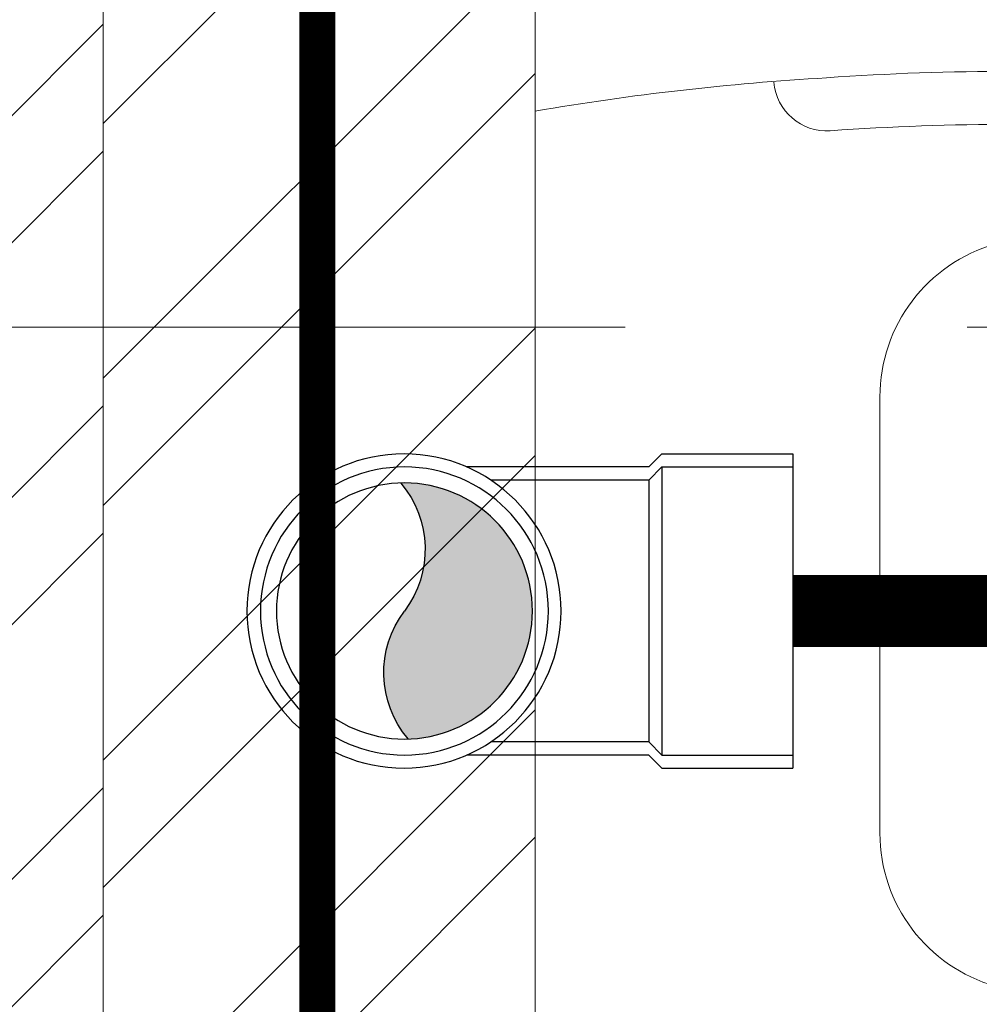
# Model space of a CAD drawing. Header units: inches. Extents: x 105152 to 158499, y 12149 to 30915.
# Tile 188 of 256: x 126756 to 126769, y 21426 to 21440. Entities that reach past the tile are written whole.
import ezdxf

# ---------------------------------------------------------------- set-up
doc = ezdxf.new("R2010")
doc.units = ezdxf.units.IN
doc.header["$MEASUREMENT"] = 0
doc.linetypes.add('HIDDEN', pattern=[0.375, 0.25, -0.125])
for name, color, linetype, lineweight in [('AR - PLAN', 251, 'Continuous', 5), ('BEAM', 173, 'Continuous', 5), ('DRAINAGE ', 7, 'Continuous', 9), ('PD_BRICK WALL_115', 134, 'Continuous', 30), ('PD_FIXTURE', 21, 'Continuous', 25), ('PD_HATCH', 45, 'Continuous', 9), ('PP-Domestic  Cold Water Supply', 5, 'Continuous', 25), ('PP-Soil Pipe', 1, 'Continuous', 25), ('PP-SWP', 1, 'Continuous', 25), ('WATER SUPPLY ', 7, 'Continuous', 9)]:
    doc.layers.add(name, color=color, linetype=linetype, lineweight=lineweight)

# ---------------------------------------------------------------- blocks, each defined once
blk = doc.blocks.new('WATER SUPPLY')
at = {"layer": 'PP-Domestic  Cold Water Supply', "const_width": 0.4999999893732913}
blk.add_lwpolyline([(200.6358141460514, 202.7163609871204), (200.6358141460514, 120.2381348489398)], dxfattribs=at)
blk = doc.blocks.new('PP-WC CONNECTOR BEND')
at = {"lineweight": 30}
h = blk.add_hatch(color=256, dxfattribs=at)
edge = h.paths.add_edge_path()
edge.add_ellipse((-79.84568734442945, 16.06918967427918), major_axis=(19.39290396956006, 18.32186724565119), ratio=1, start_angle=96.33861705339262, end_angle=173.6613829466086, ccw=False)
edge.add_ellipse((-101.1428493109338, 0.0003864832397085), major_axis=(22.89194586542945, -24.23013451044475), ratio=0.9999999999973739, start_angle=-45.00000000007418, end_angle=134.9999999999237, ccw=False)
edge.add_ellipse((-122.4400112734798, -16.0684167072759), major_axis=(18.3218672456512, -19.39290396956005), ratio=1, start_angle=6.33861705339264, end_angle=83.66138294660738)
at = {"linetype": 'Continuous'}
for p, q in [((-34.09090909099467, 40.90909090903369), (-37.50000000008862, 37.49999999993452)), ((-34.09090909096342, 40.90909090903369), (-5.70708e-11, 40.90909090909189)), ((5.72413e-11, -40.90909090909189), (-5.70708e-11, 40.90909090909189)), ((-37.50000000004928, 37.49999999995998), (-84.90057435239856, 37.49999999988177)), ((-37.49999999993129, -37.50000000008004), (-84.90057435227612, -37.50000000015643)), ((-34.09090909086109, -40.90909090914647), (-37.4999999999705, -37.50000000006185)), ((-34.09090909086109, -40.90909090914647), (5.72413e-11, -40.90909090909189))]:
    blk.add_line(p, q, dxfattribs=at)
at = {"linetype": 'Continuous', "ltscale": 0.005}
for p, q in [((-34.09090909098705, 37.49999999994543), (-37.50000000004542, 34.09090909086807)), ((-34.09090909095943, 37.49999999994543), (-6.89511e-11, 37.5)), ((-34.09090909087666, -37.50000000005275), (-34.09090909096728, 37.49999999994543)), ((-37.50000000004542, 34.09090909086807), (-78.63664915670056, 34.09090909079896)), ((-37.49999999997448, -34.09090909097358), (-37.50000000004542, 34.09090909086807)), ((-37.49999999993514, -34.09090909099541), (-78.63664915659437, -34.09090909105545)), ((-34.09090909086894, -37.50000000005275), (-37.49999999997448, -34.09090909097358)), ((-34.09090909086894, -37.50000000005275), (4.14389e-11, -37.5))]:
    blk.add_line(p, q, dxfattribs=at)
at = {"linetype": 'Continuous'}
blk.add_circle((-101.2499999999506, -1.69166e-10), 40.90909090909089, dxfattribs=at)
at = {"lineweight": 30}
for radius in [37.50049768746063, 33.33377572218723]:
    blk.add_circle((-101.1428493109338, 0.0003864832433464), radius, dxfattribs=at)
for centre, start, end in [((-79.84568734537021, 16.06918967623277), 139.7119494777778, 217.0347153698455), ((-122.4400112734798, -16.0684167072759), 319.7119494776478, 37.03471536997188)]:
    blk.add_arc(centre, 26.67912186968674, start, end, dxfattribs=at)
blk = doc.blocks.new('DRAINAGE')
at = {"layer": 'PP-Soil Pipe', "color": 1, "ltscale": 0.015, "const_width": 0.9999999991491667}
blk.add_lwpolyline([(503.8457526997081, 474.1486929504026), (535.3964543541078, 474.1486929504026)], dxfattribs=at)
at = {"layer": 'PP-SWP', "xscale": -0.05333333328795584, "yscale": 0.05333333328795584, "zscale": 0.05333333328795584, "rotation": 180.000000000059}
blk.add_blockref('PP-WC CONNECTOR BEND', (503.8457526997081, 474.1486929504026), dxfattribs=at)
blk = doc.blocks.new('A$C24556D30')
at = {"color": 251, "lineweight": 5}
for p, q in [((170.0000553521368, 400.0000540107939), (170.0000553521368, 20.00005401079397)), ((300.0000553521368, 210.000054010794), (300.0000553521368, 292.2294342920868)), ((300.0000553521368, 210.000054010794), (300.0000553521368, 127.7706737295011))]:
    blk.add_line(p, q, dxfattribs=at)
for points in [[(300.0000553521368, 210.000054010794), (300.0000553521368, 290.000054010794, 0.7043924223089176)], [(300.0000553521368, 210.000054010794), (300.0000553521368, 130.0000540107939, -0.7043924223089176)], [(170.0000553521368, 20.00005401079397, 0.0275303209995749), (279.8877858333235, 7.460947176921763, 0.0275303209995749)]]:
    blk.add_lwpolyline(points, format="xyb", dxfattribs=at)
for centre, radius, start, end in [((360.0000553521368, 292.2294342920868), 60, 105.9249351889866, 180), ((360.0000553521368, 127.7706737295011), 60, 180, 254.0750648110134), ((279.9358992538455, 7.457623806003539), 20, 86.1177276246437, 175.4095235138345), ((350.0000553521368, 1005.000054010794), 980, 265.9795643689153, 270), ((350.0000553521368, 1005.000054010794), 1000, 265.9795643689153, 270)]:
    blk.add_arc(centre, radius, start, end, dxfattribs=at)
blk = doc.blocks.new('FIRST FLOOR PLAN 0')
at = {"layer": 'PD_HATCH', "lineweight": 5}
h = blk.add_hatch(dxfattribs=at)
h.set_pattern_fill('ANSI32', color=251, scale=10)
h.set_pattern_definition([(45, (-550.7705653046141, -242.3817885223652), (-2.651650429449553, 2.651650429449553), []), (45, (-549.0027983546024, -242.3817885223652), (-2.651650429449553, 2.651650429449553), [])])
h.paths.add_polyline_path([(-539.9997091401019, -240.2998080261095), (-583.2497091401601, -240.2998080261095), (-583.2497091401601, -244.7998080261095), (-539.9997091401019, -244.7998080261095)])
h.paths.add_polyline_path([(-625.2497091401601, -240.2998080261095), (-668.4997091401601, -240.2998080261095), (-668.4997091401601, -244.7998080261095), (-625.2497091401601, -244.7998080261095)], flags=17)
h.paths.add_polyline_path([(-539.9997091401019, -323.4998080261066), (-539.9997091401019, -327.9998080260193), (-377.9997091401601, -327.9998080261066), (-377.9997091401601, -323.4998080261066), (-530.9997091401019, -323.4998080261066), (-530.9997091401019, -233.9998080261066), (-470.9997091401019, -233.9998080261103), (-470.9997091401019, -257.9998080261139), (-466.4997091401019, -257.9998080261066), (-466.4997091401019, -233.9998080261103), (-386.9997091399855, -233.9998080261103), (-386.9997091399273, -261.9998080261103), (-382.4997091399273, -261.9998080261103), (-382.4997091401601, -102.9998080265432), (-377.9997091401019, -102.9998080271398), (-377.9997091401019, -98.49980802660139), (-386.9997091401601, -98.49980802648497), (-386.9997091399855, -224.9998080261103), (-530.9997091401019, -224.9998080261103), (-530.9997091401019, -8.9998324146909), (-539.9997091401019, -8.9998324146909)])
h.paths.add_polyline_path([(-595.4997039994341, -332.9374820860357), (-590.9997039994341, -332.9374820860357), (-590.9997039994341, -327.9998080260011), (-581.9997091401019, -327.9998080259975), (-581.9997091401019, -323.4998080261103), (-668.4997091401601, -323.4998080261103), (-668.4997091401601, -167.9998080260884), (-745.4997091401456, -167.9998080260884), (-745.4997091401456, -172.4998080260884), (-672.9997091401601, -172.4998080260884), (-672.9997091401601, -323.4998080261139), (-728.9997091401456, -323.4998080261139), (-728.9997091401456, -327.9998080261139), (-595.4997039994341, -327.9998080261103)])
h = blk.add_hatch(dxfattribs=at)
h.set_pattern_fill('ANSI32', color=251, scale=10)
h.set_pattern_definition([(45, (26013.46920260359, 17879.3870099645), (-2.651650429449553, 2.651650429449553), []), (45, (26015.2369695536, 17879.3870099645), (-2.651650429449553, 2.651650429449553), [])])
h.paths.add_polyline_path([(-524.9997091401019, -8.999808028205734), (-530.9997091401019, -8.999808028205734), (-530.9997091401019, -44.99980802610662), (-524.9997091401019, -44.99980802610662)])
h.paths.add_polyline_path([(-524.9997091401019, -44.99980802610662), (-530.9997091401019, -44.99980802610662), (-530.9997091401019, -80.99980802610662), (-524.9997091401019, -80.99980802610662)])
h.paths.add_polyline_path([(-530.9997091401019, -80.99980802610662), (-530.9997091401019, -116.9998080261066), (-524.9997091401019, -116.9998080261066), (-524.9997091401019, -80.99980802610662)])
h.paths.add_polyline_path([(-524.9997091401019, -116.9998080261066), (-530.9997091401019, -116.9998080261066), (-530.9997091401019, -152.9998080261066), (-524.9997091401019, -152.9998080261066)])
h.paths.add_polyline_path([(-524.9997091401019, -152.9998080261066), (-530.9997091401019, -152.9998080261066), (-530.9997091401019, -188.9998080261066), (-524.9997091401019, -188.9998080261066)])
h.paths.add_polyline_path([(-524.9997091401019, -188.9998080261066), (-530.9997091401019, -188.9998080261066), (-530.9997091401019, -224.9998080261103), (-524.9997091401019, -224.9998080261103)])
h.paths.add_polyline_path([(-245.9997091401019, -8.99980802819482), (-254.9997091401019, -8.99980802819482), (-254.9997091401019, -98.49980802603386), (-259.4997091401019, -98.49980802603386), (-259.4997091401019, -102.9998080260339), (-254.9997091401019, -102.9998080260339), (-254.9997091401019, -112.9998080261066), (-245.9997091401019, -112.999808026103)])
h.paths.add_polyline_path([(-326.9997091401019, -8.999808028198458), (-331.4997091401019, -8.999808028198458), (-331.4997091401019, -98.49980802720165), (-335.9997091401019, -98.49980802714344), (-335.9997091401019, -102.9998080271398), (-301.4997091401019, -102.9998080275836), (-301.4997091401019, -98.49980802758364), (-326.9997091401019, -98.49980802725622)])
h.paths.add_polyline_path([(-331.4997091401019, -26.99980802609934), (-334.4997091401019, -26.99980802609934), (-334.4997091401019, -31.49980802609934), (-331.4997091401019, -31.49980802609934)], flags=17)
h.paths.add_polyline_path([(-358.4997091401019, -26.99980802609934), (-361.4997091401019, -26.99980802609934), (-361.4997091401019, -17.99980802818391), (-365.9997091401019, -17.99980802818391), (-365.9997091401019, -26.99980802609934), (-376.4997091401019, -26.99980802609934), (-376.4997091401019, -31.49980802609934), (-358.4997091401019, -31.49980802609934)])
h.paths.add_polyline_path([(-412.4997091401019, -8.999808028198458), (-416.9997091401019, -8.999808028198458), (-416.9997091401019, -24.99980802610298), (-416.9997091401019, -31.49980802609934), (-412.4997091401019, -31.49980802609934), (-412.4997091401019, -26.99980802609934)])
h.paths.add_polyline_path([(-121.4997091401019, -8.99980802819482), (-125.9997091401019, -8.99980802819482), (-125.9997091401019, -26.99980802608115), (-121.4997091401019, -26.99980802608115)])
at = {"layer": 'PD_BRICK WALL_115', "color": 251, "lineweight": 5}
blk.add_line((-524.9997091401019, -224.9998080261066), (-524.9997091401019, -8.999808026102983), dxfattribs=at)
blk.add_lwpolyline([(-377.9997091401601, -323.4998080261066), (-530.9997091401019, -323.4998080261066), (-530.9997091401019, -233.9998080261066), (-470.9997091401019, -233.9998080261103), (-470.9997091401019, -257.9998080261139), (-466.4997091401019, -257.9998080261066), (-466.4997091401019, -233.9998080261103), (-386.9997091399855, -233.9998080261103), (-386.9997091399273, -261.9998080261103), (-382.4997091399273, -261.9998080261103), (-382.4997091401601, -102.9998080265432), (-377.9997091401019, -102.9998080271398), (-377.9997091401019, -98.49980802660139), (-386.9997091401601, -98.49980802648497), (-386.9997091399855, -224.9998080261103), (-530.9997091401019, -224.9998080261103), (-530.9997091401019, -8.9998324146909), (-539.9997091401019, -8.9998324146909), (-539.9997091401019, -323.4998080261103), (-539.9997091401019, -323.4998080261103)], dxfattribs=at)
at = {"layer": 'PD_FIXTURE', "color": 251, "ltscale": 12, "xscale": -0.03684210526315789, "yscale": 0.03684210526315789, "zscale": 0.03684210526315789, "rotation": 180}
blk.add_blockref('A$C24556D30', (-531.2628690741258, -163.2629639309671), dxfattribs=at)
blk = doc.blocks.new('columns2')
at = {"layer": 'PD_HATCH', "color": 173, "linetype": 'HIDDEN', "lineweight": 5, "ltscale": 38}
blk.add_line((568.4999999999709, -107.0000000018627), (737.9999999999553, -107.0000000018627), dxfattribs=at)

msp = doc.modelspace()

# ---------------------------------------------------------------- block references
at = {"layer": 'WATER SUPPLY '}
msp.add_blockref('WATER SUPPLY', (126559.4972756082, 21276.78212641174), dxfattribs=at)

# ---------------------------------------------------------------- next in the draw order: block references
at = {"layer": 'DRAINAGE '}
msp.add_blockref('DRAINAGE', (126262.8934601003, 20957.40614984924), dxfattribs=at)

# ---------------------------------------------------------------- next in the draw order: block references
at = {"layer": 'AR - PLAN', "color": 251}
msp.add_blockref('FIRST FLOOR PLAN 0', (127288.1612291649, 21602.49829319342), dxfattribs=at)

# ---------------------------------------------------------------- next in the draw order: block references
at = {"layer": 'BEAM'}
msp.add_blockref('columns2', (126172.1615200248, 21542.49848516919), dxfattribs=at)

doc.saveas('drawing.dxf')
